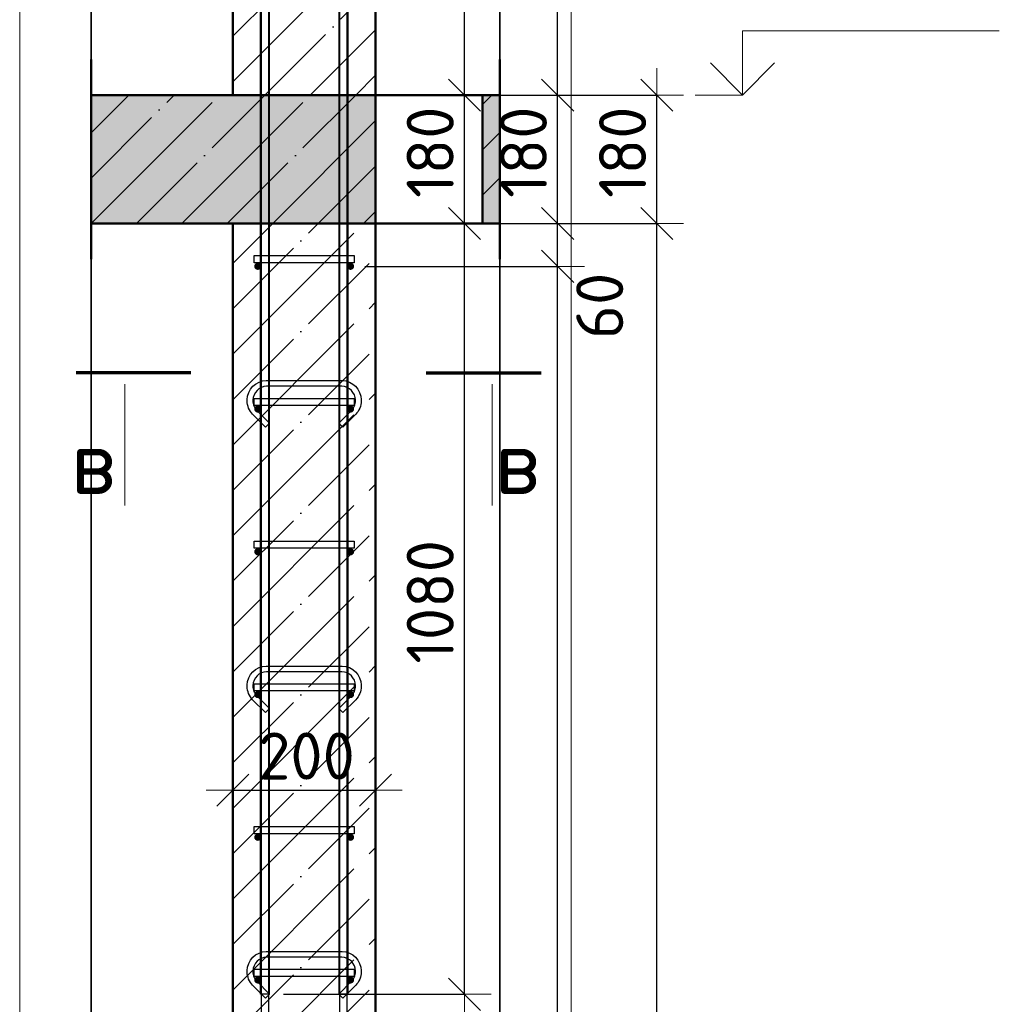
# Model space of a CAD drawing. Header units: millimetres. Extents: x -26477 to 45326, y 46540 to 77465.
# Tile 5 of 50: x -25370 to -23997, y 70545 to 71924. Entities that reach past the tile are written whole.
import ezdxf

# ---------------------------------------------------------------- set-up
doc = ezdxf.new("R2010")
doc.units = ezdxf.units.MM
doc.header["$PDMODE"] = 65
doc.linetypes.add('______11', pattern=[150, 120, -15, 0, -15])
doc.linetypes.add('______5', pattern=[330, 240, -30, 30, -30])
for name, color, linetype, lineweight in [('Standard', 7, 'Continuous', 25), ('Арм.стержн. Арматура края', 96, 'Continuous', 35), ('Арм.стержн. вертикальными 1', 22, 'Continuous', 35), ('Арм.стержн.горизонт. 1', 180, 'Continuous', 35), ('Высотная отметки_ общее', 7, 'Continuous', 13), ('Размерная линия_ общее', 7, 'Continuous', 13)]:
    doc.layers.add(name, color=color, linetype=linetype, lineweight=lineweight)
doc.layers.add('Арм.стержн. вертикальными 2', color=7, linetype='Continuous', lineweight=35, true_color=0x006e00)
doc.layers.add('Арм.стержн.Стяжки', color=7, linetype='Continuous', lineweight=35, true_color=0x501e0f)
doc.styles.add('ISOCPEUR', font='ISOCPEUR')
doc.dimstyles.new('DIMSTYLE_4', dxfattribs={"dimtxt": 66, "dimasz": 75, "dimexe": 0, "dimexo": 0, "dimgap": 33, "dimtad": 2, "dimdec": 0, "dimrnd": 5, "dimzin": 12, "dimdsep": 46, "dimtxsty": 'ISOCPEUR', "dimblk1": 'ALL_ML_STRICH', "dimblk2": 'ALL_ML_STRICH', "dimsah": 1, "dimcen": 0, "dimclrd": 7, "dimclre": 256, "dimclrt": 7, "dimadec": 0, "dimazin": 0, "dimtfac": 1, "dimtdec": 0, "dimtix": 1, "dimtmove": 2, "dimatfit": 3, "dimfxl": 0, "dimtvp": 1.2, "dimtzin": 0, "dimlwd": 0, "dimlwe": -3, "dimarcsym": 0})
doc.dimstyles.new('DIMSTYLE_5', dxfattribs={"dimtxt": 66, "dimasz": 75, "dimexe": 0, "dimexo": 0, "dimgap": 33, "dimtad": 2, "dimdec": 0, "dimrnd": 5, "dimzin": 12, "dimdsep": 46, "dimtxsty": 'ISOCPEUR', "dimblk1": 'ALL_ML_STRICH', "dimblk2": 'ALL_ML_STRICH', "dimsah": 1, "dimcen": 0, "dimclrd": 7, "dimclre": 256, "dimclrt": 7, "dimadec": 0, "dimazin": 0, "dimtfac": 1, "dimtdec": 0, "dimtix": 1, "dimtmove": 2, "dimatfit": 3, "dimfxl": 0, "dimtzin": 0, "dimlwd": 0, "dimlwe": -3, "dimarcsym": 0})
doc.dimstyles.new('DIMSTYLE_9', dxfattribs={"dimtxt": 66, "dimasz": 75, "dimexe": 0, "dimexo": 0, "dimgap": 33, "dimtad": 0, "dimdec": 0, "dimrnd": 5, "dimzin": 12, "dimdsep": 46, "dimtxsty": 'ISOCPEUR', "dimblk1": 'ALL_ML_STRICH', "dimblk2": 'ALL_ML_STRICH', "dimsah": 1, "dimcen": 0, "dimclrd": 7, "dimclre": 256, "dimclrt": 7, "dimadec": 0, "dimazin": 0, "dimtfac": 1, "dimtdec": 0, "dimtix": 1, "dimtmove": 2, "dimatfit": 3, "dimfxl": 0, "dimtvp": 1.2, "dimtzin": 0, "dimlwd": 0, "dimlwe": -3, "dimarcsym": 0})

# ---------------------------------------------------------------- blocks, each defined once
blk = doc.blocks.new('ALL_ML_STRICH')
at = {"color": 0, "linetype": 'ByBlock', "lineweight": -2}
for p, q in [((0, -0.5), (0, 0.5)), ((-0.3, -0.3), (0.3, 0.3)), ((-1, 0), (0.5, 0))]:
    blk.add_line(p, q, dxfattribs=at)
blk = doc.blocks.new('*D63')
at = {"layer": 'DEFPOINTS', "color": 7, "linetype": 'Continuous', "lineweight": 13, "transparency": 33554687}
for p in [(-24775.4, 71638.6), (-24746.7, 68518.6), (-24477.4, 68518.6)]:
    blk.add_point(p, dxfattribs=at)
at = {"layer": 'Размерная линия_ общее', "color": 253, "linetype": 'Continuous', "lineweight": -2, "true_color": 0xa0a0a0, "transparency": 33554687}
for p, q in [((-24755.4, 71638.6), (-24477.4, 71638.6)), ((-24726.7, 68518.6), (-24477.4, 68518.6))]:
    blk.add_line(p, q, dxfattribs=at)
at = {"layer": 'Размерная линия_ общее', "color": 7, "linetype": 'Continuous', "lineweight": -2, "transparency": 33554687}
blk.add_line((-24477.4, 68518.6), (-24477.4, 71638.6), dxfattribs=at)
at = {"layer": 'Размерная линия_ общее', "color": 7, "linetype": 'Continuous', "lineweight": 13, "transparency": 33554687, "xscale": 75, "yscale": 75, "zscale": 75}
for p, rotation in [((-24477.4, 71638.6), 90), ((-24477.4, 68518.6), 270)]:
    blk.add_blockref('ALL_ML_STRICH', p, dxfattribs=dict(at, rotation=rotation))
at = {"layer": 'Размерная линия_ общее', "color": 7, "linetype": 'Continuous', "lineweight": 13, "transparency": 33554687, "insert": (-24525.4, 70088.5), "char_height": 66, "width": 264, "attachment_point": 5, "rotation": 90, "style": 'ISOCPEUR'}
blk.add_mtext('\\A1;{3120}', dxfattribs=at)
blk = doc.blocks.new('*D64')
at = {"layer": 'DEFPOINTS', "color": 7, "linetype": 'Continuous', "lineweight": 13, "transparency": 33554687}
for p in [(-24771.3, 71818.6), (-24775.4, 71638.6), (-24477.4, 71638.6)]:
    blk.add_point(p, dxfattribs=at)
at = {"layer": 'Размерная линия_ общее', "color": 253, "linetype": 'Continuous', "lineweight": -2, "true_color": 0xa0a0a0, "transparency": 33554687}
for p, q in [((-24751.3, 71818.6), (-24477.4, 71818.6)), ((-24755.4, 71638.6), (-24477.4, 71638.6))]:
    blk.add_line(p, q, dxfattribs=at)
at = {"layer": 'Размерная линия_ общее', "color": 7, "linetype": 'Continuous', "lineweight": -2, "transparency": 33554687}
blk.add_line((-24477.4, 71638.6), (-24477.4, 71818.6), dxfattribs=at)
at = {"layer": 'Размерная линия_ общее', "color": 7, "linetype": 'Continuous', "lineweight": 13, "transparency": 33554687, "xscale": 75, "yscale": 75, "zscale": 75}
for p, rotation in [((-24477.4, 71818.6), 90), ((-24477.4, 71638.6), 270)]:
    blk.add_blockref('ALL_ML_STRICH', p, dxfattribs=dict(at, rotation=rotation))
at = {"layer": 'Размерная линия_ общее', "color": 7, "linetype": 'Continuous', "lineweight": 13, "transparency": 33554687, "insert": (-24525.4, 71738.5), "char_height": 66, "width": 198, "attachment_point": 5, "rotation": 90, "style": 'ISOCPEUR'}
blk.add_mtext('\\A1;{180}', dxfattribs=at)
blk = doc.blocks.new('*D66')
at = {"layer": 'DEFPOINTS', "color": 7, "linetype": 'Continuous', "lineweight": 13, "transparency": 33554687}
for p in [(-24906.6, 71578.6), (-24906.6, 68578.6), (-24616.4, 68578.6)]:
    blk.add_point(p, dxfattribs=at)
at = {"layer": 'Размерная линия_ общее', "color": 253, "linetype": 'Continuous', "lineweight": -2, "true_color": 0xa0a0a0, "transparency": 33554687}
for p, q in [((-24886.6, 71578.6), (-24616.4, 71578.6)), ((-24886.6, 68578.6), (-24616.4, 68578.6))]:
    blk.add_line(p, q, dxfattribs=at)
at = {"layer": 'Размерная линия_ общее', "color": 7, "linetype": 'Continuous', "lineweight": -2, "transparency": 33554687}
blk.add_line((-24616.4, 68578.6), (-24616.4, 71578.6), dxfattribs=at)
at = {"layer": 'Размерная линия_ общее', "color": 7, "linetype": 'Continuous', "lineweight": 13, "transparency": 33554687, "xscale": 75, "yscale": 75, "zscale": 75}
for p, rotation in [((-24616.4, 71578.6), 90), ((-24616.4, 68578.6), 270)]:
    blk.add_blockref('ALL_ML_STRICH', p, dxfattribs=dict(at, rotation=rotation))
at = {"layer": 'Размерная линия_ общее', "color": 7, "linetype": 'Continuous', "lineweight": 13, "transparency": 33554687, "insert": (-24697.4, 69856.6), "char_height": 66, "width": 3.3, "attachment_point": 1, "rotation": 90, "line_spacing_factor": 0.60241, "style": 'ISOCPEUR'}
blk.add_mtext('\\W0.91;15х200=3000', dxfattribs=at)
blk = doc.blocks.new('*D67')
at = {"layer": 'DEFPOINTS', "color": 7, "linetype": 'Continuous', "lineweight": 13, "transparency": 33554687}
for p in [(-24871.6, 71638.6), (-24906.6, 71578.6), (-24616.4, 71578.6)]:
    blk.add_point(p, dxfattribs=at)
at = {"layer": 'Размерная линия_ общее', "color": 253, "linetype": 'Continuous', "lineweight": -2, "true_color": 0xa0a0a0, "transparency": 33554687}
for p, q in [((-24851.6, 71638.6), (-24616.4, 71638.6)), ((-24886.6, 71578.6), (-24616.4, 71578.6))]:
    blk.add_line(p, q, dxfattribs=at)
at = {"layer": 'Размерная линия_ общее', "color": 7, "linetype": 'Continuous', "lineweight": -2, "transparency": 33554687}
blk.add_line((-24616.4, 71578.6), (-24616.4, 71638.6), dxfattribs=at)
at = {"layer": 'Размерная линия_ общее', "color": 7, "linetype": 'Continuous', "lineweight": 13, "transparency": 33554687, "xscale": 75, "yscale": 75, "zscale": 75}
for p, rotation in [((-24616.4, 71638.6), 90), ((-24616.4, 71578.6), 270)]:
    blk.add_blockref('ALL_ML_STRICH', p, dxfattribs=dict(at, rotation=rotation))
at = {"layer": 'Размерная линия_ общее', "color": 7, "linetype": 'Continuous', "lineweight": 13, "transparency": 33554687, "insert": (-24557.4, 71523.2), "char_height": 66, "width": 132, "attachment_point": 5, "rotation": 90, "style": 'ISOCPEUR'}
blk.add_mtext('\\A1;{60}', dxfattribs=at)
blk = doc.blocks.new('*D68')
at = {"layer": 'DEFPOINTS', "color": 7, "linetype": 'Continuous', "lineweight": 13, "transparency": 33554687}
for p in [(-24871.6, 71818.6), (-24871.6, 71638.6), (-24616.4, 71638.6)]:
    blk.add_point(p, dxfattribs=at)
at = {"layer": 'Размерная линия_ общее', "color": 253, "linetype": 'Continuous', "lineweight": -2, "true_color": 0xa0a0a0, "transparency": 33554687}
for p, q in [((-24851.6, 71818.6), (-24616.4, 71818.6)), ((-24851.6, 71638.6), (-24616.4, 71638.6))]:
    blk.add_line(p, q, dxfattribs=at)
at = {"layer": 'Размерная линия_ общее', "color": 7, "linetype": 'Continuous', "lineweight": -2, "transparency": 33554687}
blk.add_line((-24616.4, 71638.6), (-24616.4, 71818.6), dxfattribs=at)
at = {"layer": 'Размерная линия_ общее', "color": 7, "linetype": 'Continuous', "lineweight": 13, "transparency": 33554687, "xscale": 75, "yscale": 75, "zscale": 75}
for p, rotation in [((-24616.4, 71818.6), 90), ((-24616.4, 71638.6), 270)]:
    blk.add_blockref('ALL_ML_STRICH', p, dxfattribs=dict(at, rotation=rotation))
at = {"layer": 'Размерная линия_ общее', "color": 7, "linetype": 'Continuous', "lineweight": 13, "transparency": 33554687, "insert": (-24664.4, 71738.5), "char_height": 66, "width": 198, "attachment_point": 5, "rotation": 90, "style": 'ISOCPEUR'}
blk.add_mtext('\\A1;{180}', dxfattribs=at)
blk = doc.blocks.new('*D69')
at = {"layer": 'DEFPOINTS', "color": 7, "linetype": 'Continuous', "lineweight": 13, "transparency": 33554687}
for p in [(-24911.6, 72648.6), (-24871.6, 71818.6), (-24616.4, 71818.6)]:
    blk.add_point(p, dxfattribs=at)
at = {"layer": 'Размерная линия_ общее', "color": 253, "linetype": 'Continuous', "lineweight": -2, "true_color": 0xa0a0a0, "transparency": 33554687}
for p, q in [((-24891.6, 72648.6), (-24616.4, 72648.6)), ((-24851.6, 71818.6), (-24616.4, 71818.6))]:
    blk.add_line(p, q, dxfattribs=at)
at = {"layer": 'Размерная линия_ общее', "color": 7, "linetype": 'Continuous', "lineweight": -2, "transparency": 33554687}
blk.add_line((-24616.4, 71818.6), (-24616.4, 72648.6), dxfattribs=at)
at = {"layer": 'Размерная линия_ общее', "color": 7, "linetype": 'Continuous', "lineweight": 13, "transparency": 33554687, "xscale": 75, "yscale": 75, "zscale": 75}
for p, rotation in [((-24616.4, 72648.6), 90), ((-24616.4, 71818.6), 270)]:
    blk.add_blockref('ALL_ML_STRICH', p, dxfattribs=dict(at, rotation=rotation))
at = {"layer": 'Размерная линия_ общее', "color": 7, "linetype": 'Continuous', "lineweight": 13, "transparency": 33554687, "insert": (-24664.4, 72236.9), "char_height": 66, "width": 198, "attachment_point": 5, "rotation": 90, "style": 'ISOCPEUR'}
blk.add_mtext('\\A1;{830}', dxfattribs=at)
blk = doc.blocks.new('*D70')
at = {"layer": 'DEFPOINTS', "color": 7, "linetype": 'Continuous', "lineweight": 13, "transparency": 33554687}
for p in [(-24871.6, 71638.6), (-25020.6, 70558.6), (-24747, 70558.6)]:
    blk.add_point(p, dxfattribs=at)
at = {"layer": 'Размерная линия_ общее', "color": 253, "linetype": 'Continuous', "lineweight": -2, "true_color": 0xa0a0a0, "transparency": 33554687}
for p, q in [((-24851.6, 71638.6), (-24747, 71638.6)), ((-25000.6, 70558.6), (-24747, 70558.6))]:
    blk.add_line(p, q, dxfattribs=at)
at = {"layer": 'Размерная линия_ общее', "color": 7, "linetype": 'Continuous', "lineweight": -2, "transparency": 33554687}
blk.add_line((-24747, 70558.6), (-24747, 71638.6), dxfattribs=at)
at = {"layer": 'Размерная линия_ общее', "color": 7, "linetype": 'Continuous', "lineweight": 13, "transparency": 33554687, "xscale": 75, "yscale": 75, "zscale": 75}
for p, rotation in [((-24747, 71638.6), 90), ((-24747, 70558.6), 270)]:
    blk.add_blockref('ALL_ML_STRICH', p, dxfattribs=dict(at, rotation=rotation))
at = {"layer": 'Размерная линия_ общее', "color": 7, "linetype": 'Continuous', "lineweight": 13, "transparency": 33554687, "insert": (-24795, 71108.5), "char_height": 66, "width": 264, "attachment_point": 5, "rotation": 90, "style": 'ISOCPEUR'}
blk.add_mtext('\\A1;{1080}', dxfattribs=at)
blk = doc.blocks.new('*D71')
at = {"layer": 'DEFPOINTS', "color": 7, "linetype": 'Continuous', "lineweight": 13, "transparency": 33554687}
for p in [(-24871.6, 71818.6), (-24871.6, 71638.6), (-24747, 71638.6)]:
    blk.add_point(p, dxfattribs=at)
at = {"layer": 'Размерная линия_ общее', "color": 253, "linetype": 'Continuous', "lineweight": -2, "true_color": 0xa0a0a0, "transparency": 33554687}
for p, q in [((-24851.6, 71818.6), (-24747, 71818.6)), ((-24851.6, 71638.6), (-24747, 71638.6))]:
    blk.add_line(p, q, dxfattribs=at)
at = {"layer": 'Размерная линия_ общее', "color": 7, "linetype": 'Continuous', "lineweight": -2, "transparency": 33554687}
blk.add_line((-24747, 71638.6), (-24747, 71818.6), dxfattribs=at)
at = {"layer": 'Размерная линия_ общее', "color": 7, "linetype": 'Continuous', "lineweight": 13, "transparency": 33554687, "xscale": 75, "yscale": 75, "zscale": 75}
for p, rotation in [((-24747, 71818.6), 90), ((-24747, 71638.6), 270)]:
    blk.add_blockref('ALL_ML_STRICH', p, dxfattribs=dict(at, rotation=rotation))
at = {"layer": 'Размерная линия_ общее', "color": 7, "linetype": 'Continuous', "lineweight": 13, "transparency": 33554687, "insert": (-24795, 71738.5), "char_height": 66, "width": 198, "attachment_point": 5, "rotation": 90, "style": 'ISOCPEUR'}
blk.add_mtext('\\A1;{180}', dxfattribs=at)
blk = doc.blocks.new('*D72')
at = {"layer": 'DEFPOINTS', "color": 7, "linetype": 'Continuous', "lineweight": 13, "transparency": 33554687}
for p in [(-24910.6, 72898.6), (-24871.6, 71818.6), (-24747, 71818.6)]:
    blk.add_point(p, dxfattribs=at)
at = {"layer": 'Размерная линия_ общее', "color": 253, "linetype": 'Continuous', "lineweight": -2, "true_color": 0xa0a0a0, "transparency": 33554687}
for p, q in [((-24890.6, 72898.6), (-24747, 72898.6)), ((-24851.6, 71818.6), (-24747, 71818.6))]:
    blk.add_line(p, q, dxfattribs=at)
at = {"layer": 'Размерная линия_ общее', "color": 7, "linetype": 'Continuous', "lineweight": -2, "transparency": 33554687}
blk.add_line((-24747, 71818.6), (-24747, 72898.6), dxfattribs=at)
at = {"layer": 'Размерная линия_ общее', "color": 7, "linetype": 'Continuous', "lineweight": 13, "transparency": 33554687, "xscale": 75, "yscale": 75, "zscale": 75}
for p, rotation in [((-24747, 72898.6), 90), ((-24747, 71818.6), 270)]:
    blk.add_blockref('ALL_ML_STRICH', p, dxfattribs=dict(at, rotation=rotation))
at = {"layer": 'Размерная линия_ общее', "color": 7, "linetype": 'Continuous', "lineweight": 13, "transparency": 33554687, "insert": (-24795, 72368.5), "char_height": 66, "width": 264, "attachment_point": 5, "rotation": 90, "style": 'ISOCPEUR'}
blk.add_mtext('\\A1;{1080}', dxfattribs=at)
blk = doc.blocks.new('*D78')
at = {"layer": 'DEFPOINTS', "color": 7, "linetype": 'Continuous', "lineweight": 13, "transparency": 33554687}
for p in [(-25071.6, 70844.5), (-25071.6, 70835.1), (-24871.6, 70843.6)]:
    blk.add_point(p, dxfattribs=at)
at = {"layer": 'Размерная линия_ общее', "color": 253, "linetype": 'Continuous', "lineweight": -2, "true_color": 0xa0a0a0, "transparency": 33554687}
for p, q in [((-25071.6, 70844.5), (-25071.6, 70844.5)), ((-24871.6, 70844.5), (-24871.6, 70844.5))]:
    blk.add_line(p, q, dxfattribs=at)
at = {"layer": 'Размерная линия_ общее', "color": 7, "linetype": 'Continuous', "lineweight": -2, "transparency": 33554687}
blk.add_line((-25071.6, 70844.5), (-24871.6, 70844.5), dxfattribs=at)
at = {"layer": 'Размерная линия_ общее', "color": 7, "linetype": 'Continuous', "lineweight": 13, "transparency": 33554687, "xscale": 75, "yscale": 75, "zscale": 75, "rotation": 180}
blk.add_blockref('ALL_ML_STRICH', (-25071.6, 70844.5), dxfattribs=at)
at = {"layer": 'Размерная линия_ общее', "color": 7, "linetype": 'Continuous', "lineweight": 13, "transparency": 33554687, "xscale": 75, "yscale": 75, "zscale": 75}
blk.add_blockref('ALL_ML_STRICH', (-24871.6, 70844.5), dxfattribs=at)
at = {"layer": 'Размерная линия_ общее', "color": 7, "linetype": 'Continuous', "lineweight": 13, "transparency": 33554687, "insert": (-24968.3, 70892.5), "char_height": 66, "width": 198, "attachment_point": 5, "style": 'ISOCPEUR'}
blk.add_mtext('\\A1;{200}', dxfattribs=at)
blk = doc.blocks.new('COMPLEX_ELEVATIONDIM_1')
at = {"layer": 'Высотная отметки_ общее', "color": 7, "linetype": 'Continuous', "lineweight": 13, "transparency": 33554687}
for p, q in [((-24357.4, 71818.6), (-24357.4, 71908.6)), ((-24357.4, 71908.6), (-23997.4, 71908.6)), ((-24357.4, 71818.6), (-24402.4, 71863.6)), ((-24357.4, 71818.6), (-24312.4, 71863.6)), ((-24357.4, 71818.6), (-24357.4, 71818.6)), ((-24357.4, 71818.6), (-24357.4, 71818.6)), ((-24357.4, 71818.6), (-24357.4, 71818.6)), ((-24357.4, 71818.6), (-24357.4, 71818.6))]:
    blk.add_line(p, q, dxfattribs=at)
blk.add_lwpolyline([(-24357.4, 71818.6), (-24367.6, 71818.6), (-24367.6, 71818.6), (-24423.6, 71818.6)], dxfattribs=at)

msp = doc.modelspace()

# ---------------------------------------------------------------- hatches: boundary and pattern name
at = {"linetype": 'Continuous', "lineweight": -3, "transparency": 33554687}
msp.add_hatch(color=7, dxfattribs=at).paths.add_polyline_path([(-24871.6, 71638.6), (-24871.6, 71818.6), (-25270.3, 71818.6), (-25270.3, 71638.6)])
at = {"linetype": '______5', "lineweight": -3, "transparency": 33554687}
msp.add_hatch(color=7, dxfattribs=at).paths.add_polyline_path([(-24721.6, 71818.6), (-24721.6, 71638.6), (-24697.4, 71638.6), (-24697.4, 71818.6)])
at = {"layer": 'Арм.стержн.горизонт. 1', "linetype": 'Continuous', "lineweight": 50, "transparency": 33554687}
for points in [[(-25031.6, 71578.6), (-25032, 71580.6), (-25033.1, 71582.2), (-25034.7, 71583.3), (-25036.6, 71583.6), (-25038.5, 71583.3), (-25040.1, 71582.2), (-25041.2, 71580.6), (-25041.6, 71578.6), (-25041.2, 71576.7), (-25040.1, 71575.1), (-25038.5, 71574), (-25036.6, 71573.6), (-25034.7, 71574), (-25033.1, 71575.1), (-25032, 71576.7)], [(-24901.6, 71578.6), (-24902, 71580.6), (-24903.1, 71582.2), (-24904.7, 71583.3), (-24906.6, 71583.6), (-24908.5, 71583.3), (-24910.1, 71582.2), (-24911.2, 71580.6), (-24911.6, 71578.6), (-24911.2, 71576.7), (-24910.1, 71575.1), (-24908.5, 71574), (-24906.6, 71573.6), (-24904.7, 71574), (-24903.1, 71575.1), (-24902, 71576.7)], [(-25031.6, 71378.6), (-25032, 71380.6), (-25033.1, 71382.2), (-25034.7, 71383.3), (-25036.6, 71383.6), (-25038.5, 71383.3), (-25040.1, 71382.2), (-25041.2, 71380.6), (-25041.6, 71378.6), (-25041.2, 71376.7), (-25040.1, 71375.1), (-25038.5, 71374), (-25036.6, 71373.6), (-25034.7, 71374), (-25033.1, 71375.1), (-25032, 71376.7)], [(-24901.6, 71378.6), (-24902, 71380.6), (-24903.1, 71382.2), (-24904.7, 71383.3), (-24906.6, 71383.6), (-24908.5, 71383.3), (-24910.1, 71382.2), (-24911.2, 71380.6), (-24911.6, 71378.6), (-24911.2, 71376.7), (-24910.1, 71375.1), (-24908.5, 71374), (-24906.6, 71373.6), (-24904.7, 71374), (-24903.1, 71375.1), (-24902, 71376.7)], [(-25031.6, 71178.6), (-25032, 71180.6), (-25033.1, 71182.2), (-25034.7, 71183.3), (-25036.6, 71183.6), (-25038.5, 71183.3), (-25040.1, 71182.2), (-25041.2, 71180.6), (-25041.6, 71178.6), (-25041.2, 71176.7), (-25040.1, 71175.1), (-25038.5, 71174), (-25036.6, 71173.6), (-25034.7, 71174), (-25033.1, 71175.1), (-25032, 71176.7)], [(-24901.6, 71178.6), (-24902, 71180.6), (-24903.1, 71182.2), (-24904.7, 71183.3), (-24906.6, 71183.6), (-24908.5, 71183.3), (-24910.1, 71182.2), (-24911.2, 71180.6), (-24911.6, 71178.6), (-24911.2, 71176.7), (-24910.1, 71175.1), (-24908.5, 71174), (-24906.6, 71173.6), (-24904.7, 71174), (-24903.1, 71175.1), (-24902, 71176.7)], [(-25031.6, 70978.6), (-25032, 70980.6), (-25033.1, 70982.2), (-25034.7, 70983.3), (-25036.6, 70983.6), (-25038.5, 70983.3), (-25040.1, 70982.2), (-25041.2, 70980.6), (-25041.6, 70978.6), (-25041.2, 70976.7), (-25040.1, 70975.1), (-25038.5, 70974), (-25036.6, 70973.6), (-25034.7, 70974), (-25033.1, 70975.1), (-25032, 70976.7)], [(-24901.6, 70978.6), (-24902, 70980.6), (-24903.1, 70982.2), (-24904.7, 70983.3), (-24906.6, 70983.6), (-24908.5, 70983.3), (-24910.1, 70982.2), (-24911.2, 70980.6), (-24911.6, 70978.6), (-24911.2, 70976.7), (-24910.1, 70975.1), (-24908.5, 70974), (-24906.6, 70973.6), (-24904.7, 70974), (-24903.1, 70975.1), (-24902, 70976.7)], [(-25031.6, 70778.6), (-25032, 70780.6), (-25033.1, 70782.2), (-25034.7, 70783.3), (-25036.6, 70783.6), (-25038.5, 70783.3), (-25040.1, 70782.2), (-25041.2, 70780.6), (-25041.6, 70778.6), (-25041.2, 70776.7), (-25040.1, 70775.1), (-25038.5, 70774), (-25036.6, 70773.6), (-25034.7, 70774), (-25033.1, 70775.1), (-25032, 70776.7)], [(-24901.6, 70778.6), (-24902, 70780.6), (-24903.1, 70782.2), (-24904.7, 70783.3), (-24906.6, 70783.6), (-24908.5, 70783.3), (-24910.1, 70782.2), (-24911.2, 70780.6), (-24911.6, 70778.6), (-24911.2, 70776.7), (-24910.1, 70775.1), (-24908.5, 70774), (-24906.6, 70773.6), (-24904.7, 70774), (-24903.1, 70775.1), (-24902, 70776.7)], [(-25031.6, 70578.6), (-25032, 70580.6), (-25033.1, 70582.2), (-25034.7, 70583.3), (-25036.6, 70583.6), (-25038.5, 70583.3), (-25040.1, 70582.2), (-25041.2, 70580.6), (-25041.6, 70578.6), (-25041.2, 70576.7), (-25040.1, 70575.1), (-25038.5, 70574), (-25036.6, 70573.6), (-25034.7, 70574), (-25033.1, 70575.1), (-25032, 70576.7)], [(-24901.6, 70578.6), (-24902, 70580.6), (-24903.1, 70582.2), (-24904.7, 70583.3), (-24906.6, 70583.6), (-24908.5, 70583.3), (-24910.1, 70582.2), (-24911.2, 70580.6), (-24911.6, 70578.6), (-24911.2, 70576.7), (-24910.1, 70575.1), (-24908.5, 70574), (-24906.6, 70573.6), (-24904.7, 70574), (-24903.1, 70575.1), (-24902, 70576.7)]]:
    msp.add_hatch(color=4, dxfattribs=at).paths.add_polyline_path(points)

# ---------------------------------------------------------------- linework, layer by layer
at = {"color": 52, "linetype": 'Continuous', "lineweight": -3, "transparency": 33554687}
for p, q in [((-25270.3, 72940.9), (-25270.3, 68173.4)), ((-25270.3, 68173.4), (-25270.3, 72940.9)), ((-24697.4, 68173.4), (-24697.4, 72940.9)), ((-24697.4, 72940.9), (-24697.4, 68173.4))]:
    msp.add_line(p, q, dxfattribs=at)
at = {"color": 7, "linetype": 'Continuous', "lineweight": 50, "transparency": 33554687}
for p, q in [((-25071.6, 72940.9), (-25071.6, 71818.6)), ((-24871.6, 71818.6), (-24871.6, 72940.9)), ((-25270.3, 71868.6), (-25270.3, 71588.6)), ((-24697.4, 71588.6), (-24697.4, 71868.6)), ((-25071.6, 71818.6), (-25270.3, 71818.6)), ((-25071.6, 71818.6), (-24871.6, 71818.6)), ((-24871.6, 71818.6), (-25071.6, 71818.6)), ((-24721.6, 71818.6), (-24871.6, 71818.6)), ((-24871.6, 71638.6), (-24871.6, 71818.6)), ((-24721.6, 71818.6), (-24721.6, 71638.6)), ((-24697.4, 71818.6), (-24721.6, 71818.6)), ((-25270.3, 71638.6), (-25071.6, 71638.6)), ((-25071.6, 71638.6), (-24871.6, 71638.6)), ((-24871.6, 71638.6), (-24721.6, 71638.6)), ((-24721.6, 71638.6), (-24697.4, 71638.6))]:
    msp.add_line(p, q, dxfattribs=at)
at = {"color": 7, "linetype": '______11', "lineweight": -3, "transparency": 33554687}
for p, q in [((-25071.6, 71901), (-24871.6, 72101)), ((-25026.6, 71818.6), (-24871.6, 71973.7)), ((-24899.4, 71818.6), (-24871.6, 71846.4)), ((-25270.3, 71702.3), (-25153.9, 71818.6)), ((-25206.6, 71638.6), (-25026.6, 71818.6)), ((-25079.4, 71638.6), (-24899.4, 71818.6)), ((-24721.6, 71741.8), (-24697.4, 71766.1)), ((-24952.1, 71638.6), (-24871.6, 71719.1)), ((-24697.5, 71638.6), (-24697.4, 71638.8))]:
    msp.add_line(p, q, dxfattribs=at)
at = {"color": 7, "linetype": '______5', "lineweight": -3, "transparency": 33554687}
for p, q in [((-25071.6, 71837.3), (-24871.6, 72037.3)), ((-24963, 71818.6), (-24871.6, 71910)), ((-25270.3, 71765.9), (-25217.5, 71818.6)), ((-25270.3, 71638.6), (-25090.3, 71818.6)), ((-25143, 71638.6), (-24963, 71818.6)), ((-24721.6, 71805.5), (-24708.4, 71818.6)), ((-25015.7, 71638.6), (-24871.6, 71782.8)), ((-24721.6, 71678.2), (-24697.4, 71702.4)), ((-24888.4, 71638.6), (-24871.6, 71655.5))]:
    msp.add_line(p, q, dxfattribs=at)
at = {"layer": 'Standard', "color": 7, "linetype": '______11', "lineweight": -3, "transparency": 33554687}
for p, q in [((-25071.6, 71519.1), (-24952.1, 71638.6)), ((-25071.6, 71391.8), (-24871.6, 71591.8)), ((-25071.6, 71264.6), (-24871.6, 71464.6)), ((-25071.6, 71137.3), (-24871.6, 71337.3)), ((-25071.6, 71010), (-24871.6, 71210)), ((-25071.6, 70882.7), (-24871.6, 71082.7)), ((-25071.6, 70755.5), (-24871.6, 70955.5)), ((-25071.6, 70628.2), (-24871.6, 70828.2)), ((-25071.6, 70500.9), (-24871.6, 70700.9)), ((-25071.6, 70373.6), (-24871.6, 70573.6))]:
    msp.add_line(p, q, dxfattribs=at)
at = {"layer": 'Standard', "color": 7, "linetype": '______5', "lineweight": -3, "transparency": 33554687}
for p, q in [((-25071.6, 71455.5), (-24888.4, 71638.6)), ((-25071.6, 71582.8), (-25015.7, 71638.6)), ((-25071.6, 71328.2), (-24871.6, 71528.2)), ((-25071.6, 71200.9), (-24871.6, 71400.9)), ((-25071.6, 71073.6), (-24871.6, 71273.6)), ((-25071.6, 70946.4), (-24871.6, 71146.4)), ((-25071.6, 70819.1), (-24871.6, 71019.1)), ((-25071.6, 70691.8), (-24871.6, 70891.8)), ((-25071.6, 70564.5), (-24871.6, 70764.5)), ((-25071.6, 70437.3), (-24871.6, 70637.3))]:
    msp.add_line(p, q, dxfattribs=at)
at = {"layer": 'Standard', "color": 7, "linetype": 'Continuous', "lineweight": 50, "transparency": 33554687}
for p, q in [((-24871.6, 71638.6), (-25071.6, 71638.6)), ((-25071.6, 71638.6), (-25071.6, 68518.6)), ((-24871.6, 68518.6), (-24871.6, 71638.6))]:
    msp.add_line(p, q, dxfattribs=at)
at = {"layer": 'Standard', "color": 7, "linetype": 'Continuous', "lineweight": 70, "transparency": 33554687}
for p, q in [((-25130.5, 71429.3), (-25291.3, 71429.3)), ((-24800.5, 71429.3), (-24639.7, 71429.3))]:
    msp.add_line(p, q, dxfattribs=at)
at = {"layer": 'Standard', "color": 7, "linetype": 'Continuous', "lineweight": 13, "transparency": 33554687}
for p, q in [((-25222.8, 71413.3), (-25222.8, 71243.7)), ((-24708.3, 71413.3), (-24708.3, 71243.7))]:
    msp.add_line(p, q, dxfattribs=at)
msp.add_lwpolyline([(-25370.3, 68073.4), (-24597.4, 68073.4), (-24597.4, 73040.9), (-25370.3, 73040.9), (-25370.3, 68073.4)], dxfattribs=at)
at = {"layer": 'Арм.стержн. Арматура края', "color": 4, "linetype": 'Continuous', "lineweight": 25, "transparency": 33554687}
for points in [[(-25041.6, 71593.6), (-24901.6, 71593.6), (-24901.6, 71583.6), (-25041.6, 71583.6), (-25041.6, 71593.6)], [(-25041.6, 71393.6), (-24901.6, 71393.6), (-24901.6, 71383.6), (-25041.6, 71383.6), (-25041.6, 71393.6)], [(-25041.6, 71193.6), (-24901.6, 71193.6), (-24901.6, 71183.6), (-25041.6, 71183.6), (-25041.6, 71193.6)], [(-25041.6, 70993.6), (-24901.6, 70993.6), (-24901.6, 70983.6), (-25041.6, 70983.6), (-25041.6, 70993.6)], [(-25041.6, 70793.6), (-24901.6, 70793.6), (-24901.6, 70783.6), (-25041.6, 70783.6), (-25041.6, 70793.6)], [(-25041.6, 70593.6), (-24901.6, 70593.6), (-24901.6, 70583.6), (-25041.6, 70583.6), (-25041.6, 70593.6)]]:
    msp.add_lwpolyline(points, dxfattribs=at)
at = {"layer": 'Арм.стержн. вертикальными 1', "color": 4, "linetype": 'Continuous', "lineweight": 25, "transparency": 33554687}
for points in [[(-25031.6, 68518.6), (-25031.6, 72648.6), (-25021.6, 72648.6), (-25021.6, 68518.6), (-25031.6, 68518.6)], [(-25031.6, 68518.6), (-25031.6, 72648.6), (-25021.6, 72648.6), (-25021.6, 68518.6), (-25031.6, 68518.6)], [(-24921.6, 68518.6), (-24921.6, 72648.6), (-24911.6, 72648.6), (-24911.6, 68518.6), (-24921.6, 68518.6)], [(-24921.6, 68518.6), (-24921.6, 72648.6), (-24911.6, 72648.6), (-24911.6, 68518.6), (-24921.6, 68518.6)]]:
    msp.add_lwpolyline(points, dxfattribs=at)
at = {"layer": 'Арм.стержн. вертикальными 2', "color": 34, "linetype": 'Continuous', "lineweight": 25, "transparency": 33554687}
for points in [[(-25020.6, 72898.6), (-25020.6, 70558.6), (-25032.6, 70558.6), (-25032.6, 72898.6), (-25020.6, 72898.6)], [(-25020.6, 72898.6), (-25020.6, 70558.6), (-25032.6, 70558.6), (-25032.6, 72898.6), (-25020.6, 72898.6)], [(-24910.6, 72898.6), (-24910.6, 70558.6), (-24922.6, 70558.6), (-24922.6, 72898.6), (-24910.6, 72898.6)], [(-24910.6, 72898.6), (-24910.6, 70558.6), (-24922.6, 70558.6), (-24922.6, 72898.6), (-24910.6, 72898.6)]]:
    msp.add_lwpolyline(points, dxfattribs=at)
at = {"layer": 'Арм.стержн.горизонт. 1', "color": 52, "linetype": 'Continuous', "lineweight": 50, "transparency": 33554687}
for p, q in [((-25071.6, 68518.6), (-25071.6, 71638.6)), ((-24871.6, 68518.6), (-24871.6, 71638.6))]:
    msp.add_line(p, q, dxfattribs=at)
at = {"layer": 'Арм.стержн.Стяжки', "color": 40, "linetype": 'Continuous', "lineweight": 25, "transparency": 33554687}
for points in [[(-25025.8, 71353.3), (-25043.9, 71371.3), (-25045.5, 71373.2), (-25047, 71375.3), (-25048.4, 71377.6), (-25049.5, 71379.9), (-25050.3, 71382.3), (-25051, 71384.9), (-25051.4, 71387.5), (-25051.6, 71390), (-25051.6, 71392), (-25050.9, 71396.8), (-25049.2, 71401.9), (-25046.6, 71406.6), (-25043.4, 71410.5), (-25039.6, 71413.7), (-25034.9, 71416.3), (-25029.8, 71418), (-25024.9, 71418.6), (-24918.3, 71418.6), (-24913.4, 71418), (-24908.3, 71416.3), (-24903.6, 71413.7), (-24899.8, 71410.5), (-24896.6, 71406.6), (-24893.9, 71401.9), (-24892.3, 71396.8), (-24891.6, 71392), (-24891.6, 71390), (-24891.8, 71387.5), (-24892.2, 71384.9), (-24892.8, 71382.3), (-24893.7, 71379.9), (-24894.8, 71377.6), (-24896.1, 71375.3), (-24897.7, 71373.2), (-24899.3, 71371.3), (-24917.4, 71353.3), (-24923, 71358.9), (-24905.2, 71376.8), (-24903.9, 71378.2), (-24902.8, 71379.7), (-24901.9, 71381.3), (-24901.1, 71383), (-24900.5, 71384.7), (-24900, 71386.5), (-24899.7, 71388.4), (-24899.6, 71390.3), (-24899.6, 71391.4), (-24900.1, 71395), (-24901.3, 71398.7), (-24903.2, 71402), (-24905.5, 71404.8), (-24908.2, 71407.1), (-24911.5, 71408.9), (-24915.2, 71410.1), (-24918.8, 71410.6), (-25024.4, 71410.6), (-25028, 71410.1), (-25031.6, 71408.9), (-25035, 71407.1), (-25037.7, 71404.8), (-25040, 71402), (-25041.9, 71398.7), (-25043.1, 71395), (-25043.6, 71391.4), (-25043.6, 71390.3), (-25043.5, 71388.4), (-25043.2, 71386.5), (-25042.7, 71384.7), (-25042.1, 71383), (-25041.3, 71381.3), (-25040.3, 71379.7), (-25039.2, 71378.2), (-25038, 71376.8), (-25020.1, 71358.9), (-25025.8, 71353.3)], [(-25025.8, 70953.3), (-25043.9, 70971.3), (-25045.5, 70973.2), (-25047, 70975.3), (-25048.4, 70977.6), (-25049.5, 70979.9), (-25050.3, 70982.4), (-25051, 70984.9), (-25051.4, 70987.5), (-25051.6, 70990), (-25051.6, 70992), (-25050.9, 70996.8), (-25049.2, 71001.9), (-25046.6, 71006.6), (-25043.4, 71010.5), (-25039.6, 71013.7), (-25034.9, 71016.3), (-25029.8, 71018), (-25024.9, 71018.6), (-24918.3, 71018.6), (-24913.4, 71018), (-24908.3, 71016.3), (-24903.6, 71013.7), (-24899.8, 71010.5), (-24896.6, 71006.6), (-24893.9, 71001.9), (-24892.3, 70996.8), (-24891.6, 70992), (-24891.6, 70990), (-24891.8, 70987.5), (-24892.2, 70984.9), (-24892.8, 70982.4), (-24893.7, 70979.9), (-24894.8, 70977.6), (-24896.1, 70975.3), (-24897.7, 70973.2), (-24899.3, 70971.3), (-24917.4, 70953.3), (-24923, 70958.9), (-24905.2, 70976.8), (-24903.9, 70978.2), (-24902.8, 70979.7), (-24901.9, 70981.3), (-24901.1, 70983), (-24900.5, 70984.7), (-24900, 70986.5), (-24899.7, 70988.4), (-24899.6, 70990.3), (-24899.6, 70991.4), (-24900.1, 70995), (-24901.3, 70998.7), (-24903.2, 71002), (-24905.5, 71004.8), (-24908.2, 71007.1), (-24911.5, 71008.9), (-24915.2, 71010.1), (-24918.8, 71010.6), (-25024.4, 71010.6), (-25028, 71010.1), (-25031.6, 71008.9), (-25035, 71007.1), (-25037.7, 71004.8), (-25040, 71002), (-25041.9, 70998.7), (-25043.1, 70995), (-25043.6, 70991.4), (-25043.6, 70990.3), (-25043.5, 70988.4), (-25043.2, 70986.5), (-25042.7, 70984.7), (-25042.1, 70983), (-25041.3, 70981.3), (-25040.3, 70979.7), (-25039.2, 70978.2), (-25038, 70976.8), (-25020.1, 70958.9), (-25025.8, 70953.3)], [(-25025.8, 70553.3), (-25043.9, 70571.3), (-25045.5, 70573.2), (-25047, 70575.3), (-25048.4, 70577.6), (-25049.5, 70579.9), (-25050.3, 70582.4), (-25051, 70584.9), (-25051.4, 70587.5), (-25051.6, 70590), (-25051.6, 70592), (-25050.9, 70596.8), (-25049.2, 70601.9), (-25046.6, 70606.6), (-25043.4, 70610.5), (-25039.6, 70613.7), (-25034.9, 70616.3), (-25029.8, 70618), (-25024.9, 70618.6), (-24918.3, 70618.6), (-24913.4, 70618), (-24908.3, 70616.3), (-24903.6, 70613.7), (-24899.8, 70610.5), (-24896.6, 70606.6), (-24893.9, 70601.9), (-24892.3, 70596.8), (-24891.6, 70592), (-24891.6, 70590), (-24891.8, 70587.5), (-24892.2, 70584.9), (-24892.8, 70582.4), (-24893.7, 70579.9), (-24894.8, 70577.6), (-24896.1, 70575.3), (-24897.7, 70573.2), (-24899.3, 70571.3), (-24917.4, 70553.3), (-24923, 70558.9), (-24905.2, 70576.8), (-24903.9, 70578.2), (-24902.8, 70579.7), (-24901.9, 70581.3), (-24901.1, 70583), (-24900.5, 70584.7), (-24900, 70586.5), (-24899.7, 70588.4), (-24899.6, 70590.3), (-24899.6, 70591.4), (-24900.1, 70595), (-24901.3, 70598.7), (-24903.2, 70602), (-24905.5, 70604.8), (-24908.2, 70607.1), (-24911.5, 70608.9), (-24915.2, 70610.1), (-24918.8, 70610.6), (-25024.4, 70610.6), (-25028, 70610.1), (-25031.6, 70608.9), (-25035, 70607.1), (-25037.7, 70604.8), (-25040, 70602), (-25041.9, 70598.7), (-25043.1, 70595), (-25043.6, 70591.4), (-25043.6, 70590.3), (-25043.5, 70588.4), (-25043.2, 70586.5), (-25042.7, 70584.7), (-25042.1, 70583), (-25041.3, 70581.3), (-25040.3, 70579.7), (-25039.2, 70578.2), (-25038, 70576.8), (-25020.1, 70558.9), (-25025.8, 70553.3)]]:
    msp.add_lwpolyline(points, dxfattribs=at)

# ---------------------------------------------------------------- block references
at = {"layer": 'Высотная отметки_ общее', "color": 7, "linetype": 'Continuous', "lineweight": 13, "transparency": 33554687}
msp.add_blockref('COMPLEX_ELEVATIONDIM_1', (0, 0), dxfattribs=at)

# ---------------------------------------------------------------- texts
at = {"layer": 'Standard', "color": 7, "linetype": 'Continuous', "lineweight": 13, "transparency": 33554687, "char_height": 90, "width": 98, "attachment_point": 7, "style": 'ISOCPEUR'}
for insert in [(-25298.7, 71259.7), (-24704.4, 71259.7)]:
    msp.add_mtext('\\A1;{\\fISOCPEUR|i0|b0;\\H90.000000;\\W1.000000;\\C7;в}\\P', dxfattribs=dict(at, insert=insert))

# ---------------------------------------------------------------- dimensions: what is measured, and where the dimension line sits
at = {"layer": 'Размерная линия_ общее', "color": 7, "linetype": 'Continuous', "lineweight": 13, "transparency": 33554687}
for base, p1, p2, dimstyle, picture, middle in [((-24747, 72898.6), (-24851.6, 71818.6), (-24890.6, 72898.6), 'DIMSTYLE_5', '*D72', (-24795, 72368.5)), ((-24616.4, 72648.6), (-24851.6, 71818.6), (-24891.6, 72648.6), 'DIMSTYLE_5', '*D69', (-24664.4, 72236.9)), ((-24616.4, 71818.6), (-24851.6, 71638.6), (-24851.6, 71818.6), 'DIMSTYLE_4', '*D68', (-24664.4, 71738.5)), ((-24747, 71818.6), (-24851.6, 71638.6), (-24851.6, 71818.6), 'DIMSTYLE_4', '*D71', (-24795, 71738.5)), ((-24477.4, 71818.6), (-24755.4, 71638.6), (-24751.3, 71818.6), 'DIMSTYLE_4', '*D64', (-24525.4, 71738.5)), ((-24747, 71638.6), (-25000.6, 70558.6), (-24851.6, 71638.6), 'DIMSTYLE_5', '*D70', (-24795, 71108.5)), ((-24616.4, 71638.6), (-24886.6, 71578.6), (-24851.6, 71638.6), 'DIMSTYLE_9', '*D67', (-24557.4, 71523.2)), ((-24477.4, 71638.6), (-24726.7, 68518.6), (-24755.4, 71638.6), 'DIMSTYLE_5', '*D63', (-24525.4, 70088.5))]:
    dim = msp.add_linear_dim(base=base, p1=p1, p2=p2, angle=90, dimstyle=dimstyle, override={"dimpost": '<>', "dimclrd": 7, "dimclre": 253, "dimclrt": 7, "dimlwd": 0, "dimlwe": 65533}, dxfattribs=at)
    dim.commit()
    dim.dimension.update_dxf_attribs({"geometry": picture, "text_midpoint": middle, "dimtype": 160})
dim = msp.add_linear_dim(base=(-24616.4, 71578.6), p1=(-24886.6, 68578.6), p2=(-24886.6, 71578.6), angle=90, text='\\W0.91;15х200=3000', dimstyle='DIMSTYLE_5', override={"dimpost": '<>', "dimclrd": 7, "dimclre": 253, "dimclrt": 7, "dimlwd": 0, "dimlwe": 65533}, dxfattribs=at)
dim.commit()
dim.dimension.update_dxf_attribs({"geometry": '*D66', "text_midpoint": (-24649.4, 70078.6), "dimtype": 160})
dim = msp.add_linear_dim(base=(-24871.6, 70844.5), p1=(-25071.6, 70844.5), p2=(-24871.6, 70844.5), dimstyle='DIMSTYLE_5', override={"dimpost": '<>', "dimclrd": 7, "dimclre": 253, "dimclrt": 7, "dimlwd": 0, "dimlwe": 65533}, dxfattribs=at)
dim.commit()
dim.dimension.update_dxf_attribs({"geometry": '*D78', "text_midpoint": (-24968.3, 70892.5), "dimtype": 160})

doc.saveas('drawing.dxf')
